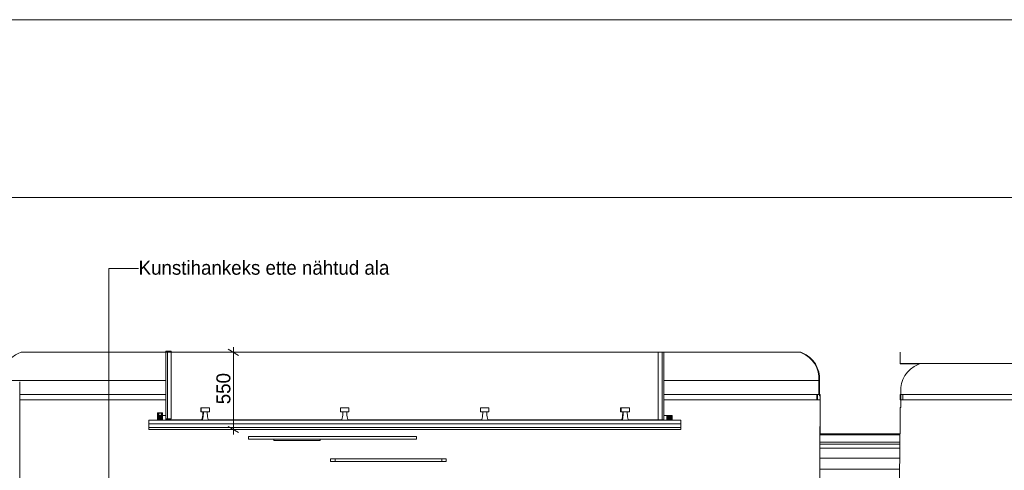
# Paper-space layout 'SA-901 Seinavaade' of a CAD drawing. Header units: millimetres. Extents: x 15 to 415, y 5 to 292.
# Tile 5 of 11: x 89 to 230, y 228 to 292. Entities that reach past the tile are written whole.
import ezdxf
from ezdxf.xclip import XClip

# ---------------------------------------------------------------- set-up
doc = ezdxf.new("R2010")
doc.units = ezdxf.units.MM
doc.header["$MEASUREMENT"] = 0
doc.header["$XCLIPFRAME"] = 2
for name, color, linetype in [('AR - Seinad SS.ol', 7, 'Continuous'), ('AR - Talad', 7, 'Continuous'), ('AR - Vahelaed', 7, 'Continuous'), ('SA - aknakatted', 7, 'Continuous'), ('SA - Kunstihange', 7, 'Continuous'), ('SA - liist seinaliist', 7, 'Continuous'), ('SA - ripplaed', 7, 'Continuous'), ('SA - valgustid', 7, 'Continuous')]:
    doc.layers.add(name, color=color, linetype=linetype)
doc.styles.add('GENERATED_STYLE_3', font='txt')
doc.styles.add('GENERATED_STYLE_5', font='txt')

# ---------------------------------------------------------------- blocks, each defined once
blk = doc.blocks.new('Drawing_1_1', base_point=(59.68, 173.49))
at = {"layer": 'AR - Seinad SS.ol', "color": 7, "linetype": 'Continuous', "lineweight": 15}
for p, q in [((214.71, 244.49), (214.71, 242.83)), ((203.31, 238.29), (203.31, 237.69)), ((203.31, 237.69), (203.31, 232.85)), ((214.71, 236.63), (214.71, 232.84)), ((203.31, 232.85), (214.71, 232.84))]:
    blk.add_line(p, q, dxfattribs=at)
at = {"layer": 'AR - Seinad SS.ol', "color": 251, "linetype": 'Continuous', "lineweight": 13}
for p, q in [((203.28, 234.73), (203.29, 235)), ((203.29, 235), (203.29, 235.06)), ((203.29, 235.06), (203.29, 234.92)), ((203.29, 235), (203.29, 235)), ((203.27, 233.59), (203.28, 234.26)), ((203.27, 232.72), (203.27, 233.59)), ((203.31, 233.59), (203.27, 233.59)), ((203.28, 234.26), (203.28, 234.73)), ((203.3, 234.73), (203.28, 234.73)), ((203.3, 234.26), (203.28, 234.26)), ((203.29, 234.92), (203.3, 234.58)), ((203.3, 234.58), (203.3, 234.04)), ((203.3, 234.04), (203.31, 233.3)), ((203.26, 231.66), (203.27, 232.72)), ((214.67, 232.72), (203.27, 232.72)), ((203.31, 233.3), (203.31, 232.85)), ((214.67, 232.72), (214.66, 231.66)), ((214.67, 232.84), (214.67, 232.72)), ((203.26, 231.38), (203.26, 231.66)), ((214.66, 231.66), (203.26, 231.66)), ((203.26, 230.78), (203.26, 231.38)), ((214.66, 231.38), (203.26, 231.38)), ((203.26, 229.37), (203.26, 230.78)), ((214.66, 230.78), (203.26, 230.78)), ((214.66, 231.66), (214.66, 231.38)), ((214.66, 231.38), (214.66, 230.78)), ((214.66, 230.78), (214.66, 229.37)), ((203.25, 227.79), (203.26, 229.37)), ((214.66, 229.37), (203.26, 229.37)), ((214.66, 229.37), (214.65, 227.79)), ((203.25, 226.03), (203.25, 227.79)), ((214.65, 227.79), (203.25, 227.79)), ((214.65, 227.79), (214.65, 226.03))]:
    blk.add_line(p, q, dxfattribs=at)
at = {"layer": 'AR - Talad', "color": 5, "linetype": 'Continuous', "lineweight": 13}
for p, q in [((200.82, 244.33), (200.42, 244.49)), ((201.21, 244.12), (200.82, 244.33)), ((201.71, 243.76), (201.21, 244.12)), ((202.15, 243.33), (201.71, 243.76)), ((202.51, 242.83), (202.15, 243.33)), ((202.8, 242.29), (202.51, 242.83)), ((202.99, 241.71), (202.8, 242.29)), ((203.1, 241.1), (202.99, 241.71)), ((203.11, 240.49), (203.1, 241.1)), ((109.78, 240.49), (86.42, 240.49)), ((203.11, 240.49), (180.97, 240.49)), ((203.21, 240.49), (203.11, 240.49)), ((203.11, 238.49), (203.11, 240.49))]:
    blk.add_line(p, q, dxfattribs=at)
at = {"layer": 'AR - Talad', "color": 5, "linetype": 'Continuous', "lineweight": 15}
for p, q in [((217.51, 242.83), (214.71, 242.83)), ((203.31, 238.29), (203.21, 238.29)), ((214.81, 236.63), (214.71, 236.63))]:
    blk.add_line(p, q, dxfattribs=at)
at = {"layer": 'AR - Talad', "color": 5, "linetype": 'Continuous', "lineweight": 15, "flags": 128}
for points in [[(89.12, 244.49), (88.71, 244.33), (88.32, 244.12), (87.82, 243.76), (87.39, 243.33), (87.02, 242.83), (86.74, 242.29), (86.54, 241.71), (86.43, 241.1), (86.42, 240.49), (86.42, 238.29)], [(200.51, 244.49), (200.92, 244.33), (201.31, 244.12), (201.81, 243.76), (202.24, 243.33), (202.61, 242.83), (202.89, 242.29), (203.09, 241.71), (203.2, 241.1), (203.21, 240.49), (203.21, 238.29)], [(217.51, 242.83), (217.1, 242.67), (216.71, 242.46), (216.21, 242.1), (215.77, 241.67), (215.41, 241.18), (215.12, 240.63), (214.93, 240.05), (214.82, 239.45), (214.81, 238.83), (214.81, 236.63)]]:
    blk.add_lwpolyline(points, dxfattribs=at)
at = {"layer": 'AR - Vahelaed', "color": 7, "linetype": 'Continuous', "lineweight": 15}
for p, q in [((180.17, 244.49), (89.12, 244.49)), ((200.51, 244.49), (180.97, 244.49)), ((214.71, 244.49), (214.71, 242.89)), ((214.71, 244.49), (214.71, 244.49)), ((239, 242.89), (214.71, 242.89))]:
    blk.add_line(p, q, dxfattribs=at)
at = {"layer": 'AR - Vahelaed', "color": 251, "linetype": 'Continuous', "lineweight": 13}
for p, q in [((214.71, 244.49), (214.71, 244.49)), ((214.71, 242.89), (214.71, 242.89))]:
    blk.add_line(p, q, dxfattribs=at)
at = {"layer": 'AR - Vahelaed', "color": 7, "linetype": 'Continuous', "lineweight": 15, "flags": 128}
blk.add_lwpolyline([(180.97, 244.49), (180.71, 244.49), (180.17, 244.49)], dxfattribs=at)
at = {"layer": 'SA - aknakatted', "color": 251, "linetype": 'Continuous', "lineweight": 13}
for p in [(88.92, 176.49), (88.92, 176.49), (88.92, 240.26)]:
    blk.add_line(p, (88.92, 240.26), dxfattribs=at)
at = {"layer": 'SA - Kunstihange', "color": 7, "linetype": 'Continuous', "lineweight": 9}
for p, q in [((101.68, 222.99), (101.68, 256.46)), ((101.68, 256.46), (105.91, 256.46)), ((119.45, 244.49), (119.45, 245.22)), ((120.57, 244.49), (118.32, 244.49)), ((119.45, 233.49), (119.45, 244.49)), ((120.57, 233.49), (118.32, 233.49)), ((119.45, 232.76), (119.45, 233.49))]:
    blk.add_line(p, q, dxfattribs=at)
at = {"layer": 'SA - Kunstihange', "color": 7, "linetype": 'Continuous', "lineweight": 13}
for p, q in [((120.2, 244.06), (118.7, 244.92)), ((118.7, 233.92), (120.2, 233.06))]:
    blk.add_line(p, q, dxfattribs=at)
at = {"layer": 'SA - liist seinaliist', "color": 251, "linetype": 'Continuous', "lineweight": 13}
for p, q in [((88.92, 238.49), (109.78, 238.49)), ((180.97, 238.49), (202.81, 238.49)), ((202.81, 238.49), (202.91, 238.49)), ((202.81, 237.69), (202.81, 238.49)), ((215.11, 238.49), (232.44, 238.49)), ((88.92, 237.69), (109.78, 237.69)), ((180.97, 237.69), (202.81, 237.69)), ((202.81, 237.69), (202.91, 237.69)), ((215.11, 237.69), (232.44, 237.69))]:
    blk.add_line(p, q, dxfattribs=at)
at = {"layer": 'SA - liist seinaliist', "color": 7, "linetype": 'Continuous', "lineweight": 15}
for p, q in [((202.91, 238.49), (202.91, 237.69)), ((203.31, 238.49), (202.91, 238.49)), ((203.31, 238.49), (203.31, 238.29)), ((214.71, 238.49), (214.71, 237.69)), ((215.11, 238.49), (214.71, 238.49)), ((215.11, 238.49), (215.11, 237.69)), ((203.31, 237.69), (202.91, 237.69)), ((215.11, 237.69), (214.71, 237.69))]:
    blk.add_line(p, q, dxfattribs=at)
at = {"layer": 'SA - ripplaed', "color": 5, "linetype": 'Continuous', "lineweight": 15}
for p, q in [((109.78, 244.65), (109.78, 234.99)), ((110.04, 244.65), (110.04, 234.99)), ((110.58, 244.65), (110.58, 234.99)), ((180.17, 244.49), (180.17, 234.83)), ((180.71, 244.49), (180.71, 234.83)), ((180.97, 244.49), (180.97, 234.83)), ((181.93, 234.82), (107.37, 234.82)), ((183.37, 234.28), (107.37, 234.28)), ((183.37, 233.74), (107.37, 233.74)), ((183.37, 234.82), (182.13, 234.82)), ((183.37, 233.49), (107.37, 233.49))]:
    blk.add_line(p, q, dxfattribs=at)
at = {"layer": 'SA - ripplaed', "color": 5, "linetype": 'Continuous', "lineweight": 13}
for p, q in [((109.78, 234.99), (109.78, 234.83)), ((109.78, 234.83), (114.94, 234.83)), ((115.88, 234.83), (134.94, 234.83)), ((135.81, 234.83), (154.94, 234.83)), ((155.81, 234.83), (174.94, 234.83)), ((175.88, 234.83), (180.17, 234.83))]:
    blk.add_line(p, q, dxfattribs=at)
at = {"layer": 'SA - ripplaed', "color": 5, "linetype": 'Continuous', "lineweight": 15, "flags": 128}
for points in [[(110.58, 244.65), (110.04, 244.65), (109.78, 244.65)], [(110.58, 234.99), (110.04, 234.99), (109.78, 234.99)], [(107.37, 234.82), (107.37, 234.28), (107.37, 233.74), (107.37, 233.49)], [(180.97, 234.83), (180.71, 234.83), (180.17, 234.83)], [(182.13, 234.82), (182.1, 234.82), (181.93, 234.82)], [(183.37, 234.82), (183.37, 234.28), (183.37, 233.74), (183.37, 233.49)]]:
    blk.add_lwpolyline(points, dxfattribs=at)
at = {"layer": 'SA - valgustid', "color": 251, "linetype": 'Continuous', "lineweight": 13}
for p, q in [((114.85, 236.55), (114.78, 236.55)), ((114.78, 236.55), (114.78, 235.97)), ((114.85, 236.55), (114.85, 236.55)), ((114.93, 236.55), (114.85, 236.55)), ((114.85, 236.55), (114.85, 235.97)), ((115.06, 236.55), (114.93, 236.55)), ((115.24, 236.55), (115.06, 236.55)), ((115.45, 236.55), (115.24, 236.55)), ((115.65, 236.55), (115.45, 236.55)), ((115.83, 236.55), (115.65, 236.55)), ((115.97, 236.55), (115.83, 236.55)), ((116.04, 236.55), (115.97, 236.55)), ((116.04, 236.55), (116.04, 235.97)), ((134.85, 236.55), (134.78, 236.55)), ((134.78, 236.55), (134.78, 235.97)), ((134.99, 236.55), (134.85, 236.55)), ((135.17, 236.55), (134.99, 236.55)), ((135.37, 236.55), (135.17, 236.55)), ((135.58, 236.55), (135.37, 236.55)), ((135.76, 236.55), (135.58, 236.55)), ((135.89, 236.55), (135.76, 236.55)), ((135.96, 236.55), (135.89, 236.55)), ((135.96, 236.55), (135.96, 235.97)), ((154.85, 236.55), (154.78, 236.55)), ((154.78, 236.55), (154.78, 235.97)), ((154.99, 236.55), (154.85, 236.55)), ((155.17, 236.55), (154.99, 236.55)), ((155.37, 236.55), (155.17, 236.55)), ((155.58, 236.55), (155.37, 236.55)), ((155.76, 236.55), (155.58, 236.55)), ((155.89, 236.55), (155.76, 236.55)), ((155.96, 236.55), (155.89, 236.55)), ((155.96, 236.55), (155.96, 235.97)), ((174.85, 236.55), (174.78, 236.55)), ((174.78, 236.55), (174.78, 235.97)), ((174.85, 236.55), (174.85, 236.55)), ((174.93, 236.55), (174.85, 236.55)), ((174.85, 236.55), (174.85, 235.97)), ((175.06, 236.55), (174.93, 236.55)), ((175.24, 236.55), (175.06, 236.55)), ((175.45, 236.55), (175.24, 236.55)), ((175.65, 236.55), (175.45, 236.55)), ((175.83, 236.55), (175.65, 236.55)), ((175.97, 236.55), (175.83, 236.55)), ((176.04, 236.55), (175.97, 236.55)), ((176.04, 236.55), (176.04, 235.97)), ((108.62, 235.19), (108.62, 234.82)), ((108.68, 235.48), (108.64, 235.48)), ((108.64, 235.36), (108.68, 235.37)), ((108.66, 235.36), (108.64, 235.36)), ((108.64, 235.16), (108.64, 235.19)), ((108.68, 235.16), (108.64, 235.16)), ((108.64, 234.91), (108.64, 235.13)), ((108.64, 235.13), (108.68, 235.13)), ((108.65, 235.29), (108.65, 235.29)), ((108.65, 235.29), (108.66, 235.28)), ((108.67, 235.36), (108.66, 235.36)), ((108.68, 235.36), (108.66, 235.36)), ((108.67, 235.42), (108.68, 235.44)), ((108.67, 235.41), (108.67, 235.42)), ((108.68, 235.42), (108.67, 235.42)), ((108.68, 235.41), (108.67, 235.41)), ((108.67, 235.35), (108.67, 235.36)), ((108.67, 235.31), (108.67, 235.35)), ((108.68, 235.35), (108.67, 235.35)), ((108.68, 235.31), (108.67, 235.31)), ((108.68, 235.37), (108.68, 235.34)), ((108.68, 235.34), (108.69, 235.34)), ((108.68, 235.19), (108.68, 235.16)), ((108.68, 235.13), (108.68, 235.03)), ((108.68, 235.03), (108.83, 235.03)), ((108.69, 234.95), (108.68, 234.95)), ((108.68, 234.95), (108.68, 234.91)), ((108.69, 235.34), (108.69, 235.37)), ((108.69, 235.37), (108.8, 235.37)), ((109.26, 235.34), (108.69, 235.34)), ((109.26, 235.31), (108.69, 235.31)), ((108.72, 235.3), (108.69, 235.31)), ((108.69, 234.91), (108.69, 234.95)), ((109.31, 234.95), (108.69, 234.95)), ((108.81, 235.44), (108.71, 235.44)), ((108.71, 235.22), (108.72, 235.24)), ((108.71, 235.21), (108.71, 235.22)), ((108.71, 235.07), (108.72, 235.09)), ((108.72, 235.05), (108.71, 235.07)), ((108.72, 235.46), (108.76, 235.46)), ((108.75, 235.42), (108.72, 235.42)), ((108.74, 235.28), (108.72, 235.3)), ((109.24, 235.3), (108.72, 235.3)), ((108.72, 235.24), (108.74, 235.24)), ((108.72, 235.15), (108.76, 235.18)), ((108.72, 235.14), (108.72, 235.15)), ((109.24, 235.15), (108.72, 235.15)), ((108.76, 235.11), (108.72, 235.14)), ((109.24, 235.14), (108.72, 235.14)), ((108.72, 235.09), (108.74, 235.1)), ((108.74, 235.05), (108.72, 235.05)), ((108.74, 235.24), (108.75, 235.23)), ((108.74, 235.1), (108.76, 235.09)), ((108.76, 235.06), (108.74, 235.05)), ((108.75, 235.23), (108.81, 235.23)), ((108.76, 235.48), (108.76, 235.48)), ((108.76, 235.18), (108.83, 235.18)), ((108.83, 235.11), (108.76, 235.11)), ((108.76, 235.09), (108.81, 235.09)), ((108.81, 235.06), (108.76, 235.06)), ((108.83, 235.46), (108.8, 235.43)), ((108.8, 235.37), (108.83, 235.4)), ((109.16, 235.37), (108.8, 235.37)), ((108.81, 235.46), (108.83, 235.46)), ((108.83, 235.27), (108.81, 235.27)), ((108.81, 235.23), (108.83, 235.26)), ((109.14, 235.23), (108.81, 235.23)), ((108.81, 235.09), (108.83, 235.11)), ((109.14, 235.09), (108.81, 235.09)), ((108.83, 235.03), (108.81, 235.06)), ((109.24, 235.06), (108.81, 235.06)), ((108.83, 235.2), (108.82, 235.2)), ((109.14, 235.2), (108.82, 235.2)), ((108.83, 235.4), (108.84, 235.42)), ((108.83, 235.26), (108.83, 235.27)), ((109.14, 235.27), (108.83, 235.27)), ((109.12, 235.26), (108.83, 235.26)), ((108.83, 235.18), (108.83, 235.2)), ((109.12, 235.18), (108.83, 235.18)), ((109.2, 235.11), (108.83, 235.11)), ((109.12, 235.03), (108.83, 235.03)), ((109.12, 235.48), (108.84, 235.48)), ((108.84, 235.42), (109.11, 235.42)), ((109.11, 235.42), (109.13, 235.41)), ((109.14, 235.26), (109.12, 235.26)), ((109.12, 235.26), (109.12, 235.26)), ((109.12, 235.26), (109.14, 235.23)), ((109.14, 235.26), (109.12, 235.26)), ((109.13, 235.2), (109.12, 235.18)), ((109.12, 235.18), (109.19, 235.18)), ((109.19, 235.11), (109.12, 235.11)), ((109.12, 235.11), (109.14, 235.08)), ((109.19, 235.11), (109.12, 235.11)), ((109.14, 235.06), (109.12, 235.03)), ((109.12, 235.03), (109.27, 235.03)), ((109.13, 235.46), (109.14, 235.46)), ((109.16, 235.43), (109.13, 235.46)), ((109.13, 235.41), (109.16, 235.37)), ((109.14, 235.2), (109.13, 235.2)), ((109.14, 235.23), (109.2, 235.23)), ((109.14, 235.08), (109.2, 235.08)), ((109.2, 235.06), (109.14, 235.06)), ((109.2, 235.06), (109.14, 235.06)), ((109.16, 235.37), (109.26, 235.37)), ((109.19, 235.18), (109.24, 235.15)), ((109.24, 235.14), (109.19, 235.11)), ((109.2, 235.46), (109.24, 235.46)), ((109.2, 235.23), (109.22, 235.24)), ((109.24, 235.23), (109.2, 235.23)), ((109.2, 235.08), (109.22, 235.1)), ((109.24, 235.08), (109.2, 235.08)), ((109.22, 235.04), (109.2, 235.06)), ((109.24, 235.06), (109.2, 235.06)), ((109.24, 235.29), (109.22, 235.28)), ((109.22, 235.24), (109.24, 235.24)), ((109.22, 235.1), (109.24, 235.09)), ((109.24, 235.05), (109.22, 235.04)), ((109.24, 235.46), (109.24, 235.44)), ((109.24, 235.44), (109.24, 235.44)), ((109.26, 235.31), (109.24, 235.29)), ((109.24, 235.24), (109.25, 235.22)), ((109.25, 235.22), (109.24, 235.21)), ((109.24, 235.15), (109.24, 235.14)), ((109.24, 235.09), (109.24, 235.07)), ((109.24, 235.07), (109.24, 235.05)), ((109.24, 235.06), (109.24, 235.06)), ((109.26, 235.37), (109.26, 235.33)), ((109.26, 235.33), (109.28, 235.33)), ((109.28, 234.95), (109.26, 234.95)), ((109.26, 234.95), (109.26, 234.91)), ((109.28, 234.95), (109.26, 234.95)), ((109.31, 235.48), (109.27, 235.48)), ((109.27, 235.43), (109.28, 235.42)), ((109.28, 235.41), (109.27, 235.41)), ((109.27, 235.03), (109.27, 235.13)), ((109.27, 235.13), (109.31, 235.13)), ((109.31, 235.03), (109.27, 235.03)), ((109.28, 235.42), (109.28, 235.41)), ((109.28, 235.33), (109.28, 235.37)), ((109.28, 235.37), (109.31, 235.37)), ((109.29, 235.33), (109.28, 235.33)), ((109.29, 235.31), (109.28, 235.31)), ((109.29, 235.31), (109.28, 235.31)), ((109.28, 235.16), (109.28, 235.19)), ((109.32, 235.16), (109.28, 235.16)), ((109.28, 234.91), (109.28, 234.95)), ((109.31, 234.95), (109.28, 234.95)), ((109.3, 235.36), (109.29, 235.36)), ((109.29, 235.36), (109.29, 235.35)), ((109.29, 235.35), (109.29, 235.31)), ((109.29, 235.31), (109.29, 235.31)), ((109.31, 235.36), (109.3, 235.36)), ((109.31, 235.36), (109.3, 235.36)), ((109.3, 235.28), (109.31, 235.29)), ((109.31, 235.37), (109.31, 235.36)), ((109.31, 235.29), (109.31, 235.29)), ((109.31, 235.13), (109.31, 234.91)), ((109.32, 235.19), (109.32, 235.16)), ((109.78, 235.48), (109.34, 235.48)), ((109.34, 234.82), (109.34, 235.19)), ((114.85, 235.97), (114.78, 235.97)), ((114.85, 235.97), (114.85, 235.97)), ((114.93, 235.97), (114.85, 235.97)), ((115.06, 235.97), (114.93, 235.97)), ((114.96, 234.91), (115.01, 235.08)), ((115.01, 235.08), (115.05, 235.28)), ((115.03, 234.91), (115.08, 235.08)), ((115.05, 235.28), (115.07, 235.5)), ((115.24, 235.97), (115.06, 235.97)), ((115.07, 235.5), (115.09, 235.73)), ((115.08, 235.08), (115.12, 235.28)), ((115.09, 235.73), (115.1, 235.97)), ((115.12, 235.28), (115.15, 235.5)), ((115.15, 235.5), (115.16, 235.73)), ((115.16, 235.73), (115.17, 235.97)), ((115.45, 235.97), (115.24, 235.97)), ((115.65, 235.97), (115.45, 235.97)), ((115.83, 235.97), (115.65, 235.97)), ((115.73, 235.73), (115.72, 235.97)), ((115.75, 235.5), (115.73, 235.73)), ((115.77, 235.28), (115.75, 235.5)), ((115.81, 235.08), (115.77, 235.28)), ((115.86, 234.91), (115.81, 235.08)), ((115.97, 235.97), (115.83, 235.97)), ((116.04, 235.97), (115.97, 235.97)), ((134.85, 235.97), (134.78, 235.97)), ((134.99, 235.97), (134.85, 235.97)), ((134.96, 234.91), (135.01, 235.08)), ((135.17, 235.97), (134.99, 235.97)), ((135.01, 235.08), (135.05, 235.28)), ((135.05, 235.28), (135.07, 235.5)), ((135.07, 235.5), (135.09, 235.73)), ((135.09, 235.73), (135.1, 235.97)), ((135.37, 235.97), (135.17, 235.97)), ((135.58, 235.97), (135.37, 235.97)), ((135.76, 235.97), (135.58, 235.97)), ((135.66, 235.73), (135.65, 235.97)), ((135.67, 235.5), (135.66, 235.73)), ((135.7, 235.28), (135.67, 235.5)), ((135.74, 235.08), (135.7, 235.28)), ((135.79, 234.91), (135.74, 235.08)), ((135.89, 235.97), (135.76, 235.97)), ((135.96, 235.97), (135.89, 235.97)), ((154.85, 235.97), (154.78, 235.97)), ((154.99, 235.97), (154.85, 235.97)), ((154.96, 234.91), (155.01, 235.08)), ((155.17, 235.97), (154.99, 235.97)), ((155.01, 235.08), (155.05, 235.28)), ((155.05, 235.28), (155.07, 235.5)), ((155.07, 235.5), (155.09, 235.73)), ((155.09, 235.73), (155.1, 235.97)), ((155.37, 235.97), (155.17, 235.97)), ((155.58, 235.97), (155.37, 235.97)), ((155.76, 235.97), (155.58, 235.97)), ((155.66, 235.73), (155.65, 235.97)), ((155.67, 235.5), (155.66, 235.73)), ((155.7, 235.28), (155.67, 235.5)), ((155.74, 235.08), (155.7, 235.28)), ((155.79, 234.91), (155.74, 235.08)), ((155.89, 235.97), (155.76, 235.97)), ((155.96, 235.97), (155.89, 235.97)), ((174.85, 235.97), (174.78, 235.97)), ((174.85, 235.97), (174.85, 235.97)), ((174.93, 235.97), (174.85, 235.97)), ((175.06, 235.97), (174.93, 235.97)), ((174.96, 234.91), (175.01, 235.08)), ((175.01, 235.08), (175.05, 235.28)), ((175.03, 234.91), (175.08, 235.08)), ((175.05, 235.28), (175.07, 235.5)), ((175.24, 235.97), (175.06, 235.97)), ((175.07, 235.5), (175.09, 235.73)), ((175.08, 235.08), (175.12, 235.28)), ((175.09, 235.73), (175.1, 235.97)), ((175.12, 235.28), (175.15, 235.5)), ((175.15, 235.5), (175.16, 235.73)), ((175.16, 235.73), (175.17, 235.97)), ((175.45, 235.97), (175.24, 235.97)), ((175.65, 235.97), (175.45, 235.97)), ((175.83, 235.97), (175.65, 235.97)), ((175.73, 235.73), (175.72, 235.97)), ((175.75, 235.5), (175.73, 235.73)), ((175.77, 235.28), (175.75, 235.5)), ((175.81, 235.08), (175.77, 235.28)), ((175.86, 234.91), (175.81, 235.08)), ((175.97, 235.97), (175.83, 235.97)), ((176.04, 235.97), (175.97, 235.97)), ((181.41, 235.48), (180.97, 235.48)), ((181.47, 235.27), (181.43, 235.27)), ((181.44, 235.36), (181.44, 235.36)), ((181.48, 235.03), (181.44, 235.03)), ((181.47, 234.95), (181.44, 234.95)), ((182.06, 234.95), (181.44, 234.95)), ((181.47, 235.33), (181.46, 235.33)), ((182.07, 235.31), (181.46, 235.31)), ((181.46, 235.31), (181.46, 235.31)), ((182.06, 235.34), (181.49, 235.34)), ((182.03, 235.3), (181.51, 235.3)), ((181.55, 235.23), (181.51, 235.23)), ((181.51, 235.2), (181.51, 235.2)), ((181.55, 235.2), (181.51, 235.2)), ((181.94, 235.2), (181.51, 235.2)), ((182.03, 235.15), (181.51, 235.15)), ((182.03, 235.14), (181.51, 235.14)), ((181.55, 235.08), (181.51, 235.08)), ((181.51, 235.06), (181.51, 235.06)), ((181.55, 235.06), (181.51, 235.06)), ((181.94, 235.06), (181.51, 235.06)), ((181.55, 235.11), (181.55, 235.11)), ((181.91, 235.11), (181.55, 235.11)), ((181.91, 235.27), (181.56, 235.27)), ((181.56, 235.26), (181.56, 235.26)), ((181.95, 235.37), (181.59, 235.37)), ((181.94, 235.23), (181.61, 235.23)), ((181.94, 235.09), (181.61, 235.09)), ((181.91, 235.26), (181.63, 235.26)), ((181.91, 235.18), (181.63, 235.18)), ((181.91, 235.03), (181.63, 235.03)), ((182.04, 235.44), (181.94, 235.44)), ((182.08, 235.42), (181.96, 235.42)), ((182.09, 235.36), (182.07, 235.36)), ((182.08, 235.35), (182.07, 235.35)), ((108.68, 234.91), (108.64, 234.91)), ((108.64, 234.83), (108.64, 234.88)), ((108.64, 234.88), (108.65, 234.88)), ((108.65, 234.83), (108.64, 234.83)), ((108.65, 234.88), (108.66, 234.87)), ((108.66, 234.84), (108.65, 234.83)), ((108.66, 234.87), (108.66, 234.84)), ((108.78, 234.91), (108.69, 234.91)), ((108.71, 234.84), (108.71, 234.89)), ((108.71, 234.89), (108.81, 234.89)), ((108.82, 234.84), (108.71, 234.84)), ((108.8, 234.92), (108.78, 234.91)), ((108.81, 234.91), (108.8, 234.92)), ((109.26, 234.92), (108.8, 234.92)), ((108.81, 234.89), (108.81, 234.91)), ((109.14, 234.91), (108.81, 234.91)), ((109.14, 234.89), (108.81, 234.89)), ((108.82, 234.82), (108.82, 234.84)), ((109.25, 234.84), (108.82, 234.84)), ((109.16, 234.92), (109.14, 234.91)), ((109.14, 234.91), (109.14, 234.89)), ((109.14, 234.89), (109.25, 234.89)), ((109.25, 234.84), (109.14, 234.84)), ((109.14, 234.84), (109.14, 234.82)), ((109.25, 234.84), (109.14, 234.84)), ((109.14, 234.82), (109.34, 234.82)), ((109.17, 234.91), (109.16, 234.92)), ((109.26, 234.92), (109.16, 234.92)), ((109.26, 234.91), (109.17, 234.91)), ((109.26, 234.91), (109.17, 234.91)), ((109.25, 234.89), (109.25, 234.84)), ((109.31, 234.91), (109.28, 234.91)), ((109.31, 234.91), (109.28, 234.91)), ((109.3, 234.87), (109.3, 234.88)), ((109.3, 234.88), (109.31, 234.88)), ((109.3, 234.84), (109.3, 234.87)), ((109.31, 234.87), (109.3, 234.87)), ((109.3, 234.83), (109.3, 234.84)), ((109.31, 234.84), (109.3, 234.84)), ((109.31, 234.83), (109.3, 234.83)), ((109.31, 234.88), (109.31, 234.83)), ((114.93, 234.82), (114.96, 234.91)), ((115.01, 234.82), (115.03, 234.91)), ((115.88, 234.82), (115.86, 234.91)), ((134.93, 234.82), (134.96, 234.91)), ((135.81, 234.82), (135.79, 234.91)), ((154.93, 234.82), (154.96, 234.91)), ((155.81, 234.82), (155.79, 234.91)), ((174.93, 234.82), (174.96, 234.91)), ((175.01, 234.82), (175.03, 234.91)), ((175.88, 234.82), (175.86, 234.91)), ((181.44, 234.91), (181.44, 234.91)), ((181.45, 234.87), (181.44, 234.87)), ((181.45, 234.84), (181.44, 234.84)), ((181.59, 234.92), (181.49, 234.92)), ((181.95, 234.92), (181.49, 234.92)), ((181.57, 234.91), (181.49, 234.91)), ((181.61, 234.84), (181.5, 234.84)), ((181.93, 234.84), (181.5, 234.84)), ((181.94, 234.91), (181.61, 234.91)), ((181.94, 234.89), (181.61, 234.89)), ((121.63, 232.09), (121.63, 232.49)), ((121.63, 232.49), (121.84, 232.49)), ((121.84, 232.49), (122.24, 232.49)), ((122.24, 232.49), (122.85, 232.49)), ((122.85, 232.49), (123.63, 232.49)), ((123.63, 232.49), (124.59, 232.49)), ((124.59, 232.49), (125.7, 232.49)), ((125.7, 232.49), (126.95, 232.49)), ((126.95, 232.49), (128.31, 232.49)), ((128.31, 232.49), (129.76, 232.49)), ((129.76, 232.49), (131.28, 232.49)), ((131.28, 232.49), (132.84, 232.49)), ((132.84, 232.49), (133.62, 232.49)), ((133.62, 232.49), (134.41, 232.49)), ((134.41, 232.49), (135.97, 232.49)), ((135.97, 232.49), (137.49, 232.49)), ((137.49, 232.49), (138.94, 232.49)), ((138.94, 232.49), (140.3, 232.49)), ((140.3, 232.49), (141.55, 232.49)), ((141.55, 232.49), (142.66, 232.49)), ((142.66, 232.49), (143.61, 232.49)), ((143.61, 232.49), (144.4, 232.49)), ((144.4, 232.49), (145, 232.49)), ((145, 232.49), (145.41, 232.49)), ((145.41, 232.49), (145.61, 232.49)), ((145.61, 232.09), (145.61, 232.49)), ((121.63, 232.09), (121.84, 232.09)), ((121.84, 232.09), (122.24, 232.09)), ((122.24, 232.09), (122.85, 232.09)), ((122.85, 232.09), (123.63, 232.09)), ((123.63, 232.09), (124.59, 232.09)), ((124.59, 232.09), (125.7, 232.09)), ((125.23, 231.89), (125.23, 232.09)), ((125.23, 231.89), (125.33, 231.89)), ((125.33, 231.89), (125.53, 231.89)), ((125.53, 231.89), (125.82, 231.89)), ((125.7, 232.09), (126.95, 232.09)), ((125.82, 231.89), (126.19, 231.89)), ((126.19, 231.89), (126.63, 231.89)), ((126.63, 231.89), (127.13, 231.89)), ((126.95, 232.09), (128.31, 232.09)), ((127.13, 231.89), (127.67, 231.89)), ((127.67, 231.89), (128.24, 231.89)), ((128.24, 231.89), (128.53, 231.89)), ((128.31, 232.09), (129.76, 232.09)), ((128.53, 231.89), (128.82, 231.89)), ((128.82, 231.89), (129.39, 231.89)), ((129.39, 231.89), (129.93, 231.89)), ((129.76, 232.09), (131.28, 232.09)), ((129.93, 231.89), (130.43, 231.89)), ((130.43, 231.89), (130.87, 231.89)), ((130.87, 231.89), (131.24, 231.89)), ((131.24, 231.89), (131.53, 231.89)), ((131.28, 232.09), (132.84, 232.09)), ((131.53, 231.89), (131.73, 231.89)), ((131.73, 231.89), (131.83, 231.89)), ((131.83, 231.89), (131.83, 232.09)), ((132.84, 232.09), (133.62, 232.09)), ((133.62, 232.09), (134.41, 232.09)), ((134.41, 232.09), (135.97, 232.09)), ((135.97, 232.09), (137.49, 232.09)), ((137.49, 232.09), (138.94, 232.09)), ((138.94, 232.09), (140.3, 232.09)), ((140.3, 232.09), (141.55, 232.09)), ((141.55, 232.09), (142.66, 232.09)), ((142.66, 232.09), (143.61, 232.09)), ((143.61, 232.09), (144.4, 232.09)), ((144.4, 232.09), (145, 232.09)), ((145, 232.09), (145.41, 232.09)), ((145.41, 232.09), (145.61, 232.09)), ((134.56, 229.29), (133.98, 229.29)), ((134.56, 228.89), (133.98, 228.89)), ((135.34, 229.29), (134.56, 229.29)), ((135.34, 228.89), (134.56, 228.89)), ((136.27, 229.29), (135.34, 229.29)), ((136.27, 228.89), (135.34, 228.89)), ((137.32, 229.29), (136.27, 229.29)), ((137.32, 228.89), (136.27, 228.89)), ((138.47, 229.29), (137.32, 229.29)), ((138.47, 228.89), (137.32, 228.89)), ((139.7, 229.29), (138.47, 229.29)), ((139.7, 228.89), (138.47, 228.89)), ((140.97, 229.29), (139.7, 229.29)), ((140.97, 228.89), (139.7, 228.89)), ((141.61, 229.29), (140.97, 229.29)), ((141.61, 228.89), (140.97, 228.89)), ((142.89, 229.29), (141.61, 229.29)), ((142.89, 228.89), (141.61, 228.89)), ((144.15, 229.29), (142.89, 229.29)), ((144.15, 228.89), (142.89, 228.89)), ((145.34, 229.29), (144.15, 229.29)), ((145.34, 228.89), (144.15, 228.89)), ((146.45, 229.29), (145.34, 229.29)), ((146.45, 228.89), (145.34, 228.89)), ((147.44, 229.29), (146.45, 229.29)), ((147.44, 228.89), (146.45, 228.89)), ((148.29, 229.29), (147.44, 229.29)), ((148.29, 228.89), (147.44, 228.89)), ((148.99, 229.29), (148.29, 229.29)), ((148.99, 228.89), (148.29, 228.89)), ((149.22, 229.29), (148.99, 229.29)), ((149.22, 228.89), (148.99, 228.89))]:
    blk.add_line(p, q, dxfattribs=at)
at = {"layer": 'SA - valgustid', "color": 7, "linetype": 'Continuous', "lineweight": 15}
for p, q in [((108.62, 235.85), (108.62, 235.19)), ((109.34, 235.85), (108.62, 235.85)), ((108.82, 235.19), (108.62, 235.19)), ((108.64, 235.74), (108.64, 235.73)), ((108.68, 235.74), (108.64, 235.74)), ((108.66, 235.73), (108.64, 235.73)), ((108.64, 235.66), (108.64, 235.53)), ((108.65, 235.66), (108.64, 235.66)), ((108.68, 235.53), (108.64, 235.53)), ((108.64, 235.5), (108.65, 235.28)), ((108.68, 235.5), (108.64, 235.5)), ((108.65, 235.66), (108.68, 235.64)), ((108.68, 235.28), (108.65, 235.28)), ((108.65, 235.25), (108.65, 235.2)), ((108.65, 235.25), (108.65, 235.25)), ((108.65, 235.25), (108.66, 235.24)), ((108.66, 235.21), (108.65, 235.2)), ((108.65, 235.2), (108.65, 235.2)), ((108.66, 235.73), (108.67, 235.73)), ((108.66, 235.24), (108.66, 235.21)), ((108.69, 235.81), (108.67, 235.79)), ((108.67, 235.79), (108.67, 235.78)), ((108.78, 235.78), (108.67, 235.78)), ((108.68, 235.68), (108.67, 235.68)), ((108.68, 235.74), (108.68, 235.7)), ((108.69, 235.7), (108.68, 235.7)), ((108.68, 235.64), (108.68, 235.53)), ((108.68, 235.5), (108.68, 235.4)), ((108.68, 235.32), (108.68, 235.28)), ((108.69, 235.32), (108.68, 235.32)), ((108.71, 235.81), (108.69, 235.81)), ((108.69, 235.74), (108.69, 235.7)), ((108.8, 235.74), (108.69, 235.74)), ((108.69, 235.32), (108.69, 235.28)), ((108.78, 235.28), (108.69, 235.28)), ((108.71, 235.83), (108.71, 235.81)), ((108.83, 235.83), (108.71, 235.83)), ((108.72, 235.61), (108.71, 235.59)), ((108.71, 235.59), (108.72, 235.57)), ((108.72, 235.46), (108.71, 235.44)), ((108.71, 235.44), (108.72, 235.42)), ((108.71, 235.26), (108.71, 235.21)), ((108.81, 235.26), (108.71, 235.26)), ((108.82, 235.21), (108.71, 235.21)), ((108.74, 235.61), (108.72, 235.61)), ((108.72, 235.57), (108.74, 235.56)), ((108.76, 235.55), (108.72, 235.52)), ((108.72, 235.52), (108.72, 235.51)), ((108.72, 235.52), (108.76, 235.48)), ((108.74, 235.47), (108.72, 235.46)), ((108.72, 235.42), (108.74, 235.41)), ((108.74, 235.61), (108.75, 235.6)), ((108.75, 235.57), (108.74, 235.56)), ((108.74, 235.47), (108.76, 235.45)), ((108.76, 235.43), (108.74, 235.41)), ((108.81, 235.6), (108.75, 235.6)), ((108.81, 235.57), (108.75, 235.57)), ((108.84, 235.63), (108.76, 235.63)), ((108.84, 235.55), (108.76, 235.55)), ((108.84, 235.48), (108.76, 235.48)), ((108.81, 235.45), (108.76, 235.45)), ((108.81, 235.43), (108.76, 235.43)), ((108.83, 235.83), (108.78, 235.78)), ((108.8, 235.29), (108.78, 235.28)), ((108.84, 235.79), (108.8, 235.74)), ((108.8, 235.29), (108.81, 235.28)), ((108.84, 235.63), (108.81, 235.6)), ((108.81, 235.57), (108.83, 235.57)), ((108.84, 235.48), (108.81, 235.45)), ((108.81, 235.43), (108.84, 235.4)), ((108.81, 235.28), (108.81, 235.26)), ((108.82, 235.21), (108.82, 235.19)), ((108.83, 235.57), (108.84, 235.55)), ((108.84, 235.63), (108.84, 235.63)), ((109.11, 235.79), (109.16, 235.74)), ((109.12, 235.64), (109.12, 235.63)), ((109.19, 235.64), (109.12, 235.64)), ((109.12, 235.63), (109.14, 235.6)), ((109.13, 235.57), (109.12, 235.55)), ((109.2, 235.55), (109.12, 235.55)), ((109.12, 235.48), (109.14, 235.46)), ((109.2, 235.48), (109.12, 235.48)), ((109.14, 235.43), (109.12, 235.4)), ((109.13, 235.83), (109.18, 235.78)), ((109.25, 235.83), (109.13, 235.83)), ((109.14, 235.57), (109.13, 235.57)), ((109.2, 235.6), (109.14, 235.6)), ((109.2, 235.57), (109.14, 235.57)), ((109.2, 235.46), (109.14, 235.46)), ((109.2, 235.43), (109.14, 235.43)), ((109.16, 235.29), (109.14, 235.28)), ((109.14, 235.28), (109.14, 235.26)), ((109.25, 235.26), (109.14, 235.26)), ((109.14, 235.21), (109.14, 235.19)), ((109.25, 235.21), (109.14, 235.21)), ((109.26, 235.74), (109.16, 235.74)), ((109.16, 235.29), (109.18, 235.28)), ((109.29, 235.78), (109.18, 235.78)), ((109.26, 235.28), (109.18, 235.28)), ((109.22, 235.61), (109.2, 235.6)), ((109.2, 235.57), (109.22, 235.57)), ((109.2, 235.55), (109.24, 235.52)), ((109.24, 235.51), (109.2, 235.48)), ((109.22, 235.47), (109.2, 235.46)), ((109.2, 235.43), (109.22, 235.42)), ((109.22, 235.61), (109.24, 235.61)), ((109.24, 235.57), (109.22, 235.57)), ((109.22, 235.47), (109.24, 235.46)), ((109.24, 235.42), (109.22, 235.42)), ((109.24, 235.61), (109.25, 235.59)), ((109.25, 235.59), (109.24, 235.57)), ((109.24, 235.52), (109.24, 235.51)), ((109.24, 235.46), (109.25, 235.44)), ((109.25, 235.44), (109.24, 235.42)), ((109.25, 235.83), (109.25, 235.81)), ((109.27, 235.81), (109.25, 235.81)), ((109.25, 235.26), (109.25, 235.21)), ((109.26, 235.74), (109.26, 235.71)), ((109.28, 235.71), (109.26, 235.71)), ((109.26, 235.32), (109.26, 235.28)), ((109.28, 235.32), (109.26, 235.32)), ((109.27, 235.81), (109.29, 235.79)), ((109.29, 235.68), (109.27, 235.68)), ((109.3, 235.66), (109.27, 235.64)), ((109.27, 235.64), (109.27, 235.53)), ((109.31, 235.53), (109.27, 235.53)), ((109.27, 235.5), (109.27, 235.4)), ((109.31, 235.5), (109.27, 235.5)), ((109.28, 235.74), (109.28, 235.71)), ((109.31, 235.74), (109.28, 235.74)), ((109.28, 235.32), (109.28, 235.28)), ((109.31, 235.28), (109.28, 235.28)), ((109.29, 235.79), (109.29, 235.78)), ((109.3, 235.73), (109.29, 235.73)), ((109.31, 235.73), (109.3, 235.73)), ((109.31, 235.66), (109.3, 235.66)), ((109.31, 235.25), (109.3, 235.24)), ((109.3, 235.24), (109.3, 235.21)), ((109.3, 235.21), (109.31, 235.2)), ((109.31, 235.81), (109.31, 235.8)), ((109.34, 235.81), (109.31, 235.81)), ((109.31, 235.8), (109.34, 235.78)), ((109.31, 235.74), (109.31, 235.73)), ((109.31, 235.66), (109.31, 235.53)), ((109.31, 235.5), (109.31, 235.28)), ((109.31, 235.25), (109.31, 235.25)), ((109.31, 235.25), (109.31, 235.2)), ((109.31, 235.2), (109.31, 235.2)), ((109.34, 235.85), (109.34, 235.81)), ((109.34, 235.78), (109.34, 235.19)), ((181.41, 235.48), (181.41, 234.82)), ((182.13, 235.48), (181.41, 235.48)), ((181.43, 235.29), (181.43, 235.16)), ((181.44, 235.29), (181.43, 235.29)), ((181.47, 235.16), (181.43, 235.16)), ((181.44, 235.37), (181.44, 235.36)), ((181.47, 235.37), (181.44, 235.37)), ((181.45, 235.36), (181.44, 235.36)), ((181.44, 235.29), (181.47, 235.27)), ((181.44, 235.13), (181.44, 234.91)), ((181.48, 235.13), (181.44, 235.13)), ((181.45, 235.36), (181.46, 235.36)), ((181.48, 235.44), (181.46, 235.42)), ((181.46, 235.42), (181.46, 235.41)), ((181.58, 235.41), (181.46, 235.41)), ((181.47, 235.31), (181.46, 235.31)), ((181.47, 235.37), (181.47, 235.33)), ((181.49, 235.33), (181.47, 235.33)), ((181.47, 235.27), (181.47, 235.16)), ((181.47, 234.95), (181.47, 234.91)), ((181.49, 234.95), (181.47, 234.95)), ((181.51, 235.44), (181.48, 235.44)), ((181.48, 235.13), (181.48, 235.03)), ((181.49, 235.37), (181.49, 235.33)), ((181.59, 235.37), (181.49, 235.37)), ((181.49, 234.95), (181.49, 234.91)), ((181.51, 235.24), (181.5, 235.22)), ((181.5, 235.22), (181.51, 235.2)), ((181.51, 235.09), (181.5, 235.07)), ((181.5, 235.07), (181.51, 235.05)), ((181.51, 235.46), (181.51, 235.44)), ((181.62, 235.46), (181.51, 235.46)), ((181.53, 235.24), (181.51, 235.24)), ((181.51, 235.2), (181.53, 235.19)), ((181.55, 235.18), (181.51, 235.15)), ((181.51, 235.15), (181.51, 235.14)), ((181.51, 235.15), (181.55, 235.11)), ((181.53, 235.1), (181.51, 235.09)), ((181.51, 235.05), (181.53, 235.04)), ((181.53, 235.24), (181.55, 235.23)), ((181.55, 235.2), (181.53, 235.19)), ((181.53, 235.1), (181.55, 235.08)), ((181.55, 235.06), (181.53, 235.04)), ((181.61, 235.23), (181.55, 235.23)), ((181.61, 235.2), (181.55, 235.2)), ((181.63, 235.18), (181.55, 235.18)), ((181.63, 235.11), (181.55, 235.11)), ((181.61, 235.08), (181.55, 235.08)), ((181.61, 235.06), (181.55, 235.06)), ((181.63, 235.26), (181.56, 235.26)), ((181.62, 235.46), (181.58, 235.41)), ((181.64, 235.42), (181.59, 235.37)), ((181.63, 235.26), (181.61, 235.23)), ((181.61, 235.2), (181.62, 235.2)), ((181.63, 235.11), (181.61, 235.08)), ((181.61, 235.06), (181.63, 235.03)), ((181.62, 235.2), (181.63, 235.18)), ((181.63, 235.26), (181.63, 235.26)), ((181.91, 235.42), (181.95, 235.37)), ((181.91, 235.27), (181.91, 235.26)), ((181.98, 235.27), (181.91, 235.27)), ((181.91, 235.26), (181.94, 235.23)), ((181.92, 235.2), (181.91, 235.18)), ((181.99, 235.18), (181.91, 235.18)), ((181.91, 235.11), (181.94, 235.09)), ((181.99, 235.11), (181.91, 235.11)), ((181.94, 235.06), (181.91, 235.03)), ((181.92, 235.46), (181.97, 235.41)), ((182.04, 235.46), (181.92, 235.46)), ((181.94, 235.2), (181.92, 235.2)), ((181.99, 235.23), (181.94, 235.23)), ((181.99, 235.2), (181.94, 235.2)), ((181.99, 235.09), (181.94, 235.09)), ((181.99, 235.06), (181.94, 235.06)), ((182.06, 235.37), (181.95, 235.37)), ((182.08, 235.41), (181.97, 235.41)), ((182.01, 235.24), (181.99, 235.23)), ((181.99, 235.2), (182.01, 235.2)), ((181.99, 235.18), (182.03, 235.15)), ((182.03, 235.14), (181.99, 235.11)), ((182.01, 235.1), (181.99, 235.09)), ((181.99, 235.06), (182.01, 235.05)), ((182.01, 235.24), (182.03, 235.24)), ((182.03, 235.2), (182.01, 235.2)), ((182.01, 235.1), (182.03, 235.09)), ((182.03, 235.05), (182.01, 235.05)), ((182.03, 235.24), (182.04, 235.22)), ((182.04, 235.22), (182.03, 235.2)), ((182.03, 235.15), (182.03, 235.14)), ((182.03, 235.09), (182.04, 235.07)), ((182.04, 235.07), (182.03, 235.05)), ((182.04, 235.46), (182.04, 235.44)), ((182.06, 235.44), (182.04, 235.44)), ((182.06, 235.44), (182.08, 235.42)), ((182.06, 235.37), (182.06, 235.34)), ((182.07, 235.34), (182.06, 235.34)), ((182.06, 234.95), (182.06, 234.91)), ((182.07, 234.95), (182.06, 234.95)), ((182.07, 235.37), (182.07, 235.34)), ((182.1, 235.37), (182.07, 235.37)), ((182.08, 235.31), (182.07, 235.31)), ((182.1, 235.29), (182.07, 235.27)), ((182.07, 235.27), (182.07, 235.16)), ((182.1, 235.16), (182.07, 235.16)), ((182.07, 235.13), (182.07, 235.03)), ((182.1, 235.13), (182.07, 235.13)), ((182.07, 234.95), (182.07, 234.91)), ((182.08, 235.42), (182.08, 235.41)), ((182.09, 235.36), (182.08, 235.36)), ((182.1, 235.36), (182.09, 235.36)), ((182.1, 235.44), (182.1, 235.43)), ((182.13, 235.44), (182.1, 235.44)), ((182.1, 235.43), (182.13, 235.41)), ((182.1, 235.37), (182.1, 235.36)), ((182.1, 235.29), (182.1, 235.29)), ((182.1, 235.29), (182.1, 235.16)), ((182.1, 235.13), (182.1, 234.91)), ((182.13, 235.48), (182.13, 235.44)), ((182.13, 235.41), (182.13, 234.82)), ((181.61, 234.82), (181.41, 234.82)), ((181.47, 234.91), (181.44, 234.91)), ((181.44, 234.88), (181.44, 234.83)), ((181.44, 234.88), (181.45, 234.88)), ((181.45, 234.83), (181.44, 234.83)), ((181.45, 234.88), (181.45, 234.87)), ((181.45, 234.87), (181.45, 234.84)), ((181.45, 234.84), (181.45, 234.83)), ((181.57, 234.91), (181.49, 234.91)), ((181.5, 234.89), (181.5, 234.84)), ((181.61, 234.89), (181.5, 234.89)), ((181.61, 234.84), (181.5, 234.84)), ((181.59, 234.92), (181.57, 234.91)), ((181.59, 234.92), (181.61, 234.91)), ((181.61, 234.91), (181.61, 234.89)), ((181.61, 234.84), (181.61, 234.82)), ((181.93, 234.84), (181.93, 234.82)), ((182.04, 234.84), (181.93, 234.84)), ((181.95, 234.92), (181.94, 234.91)), ((181.94, 234.91), (181.94, 234.89)), ((182.04, 234.89), (181.94, 234.89)), ((181.95, 234.92), (181.97, 234.91)), ((182.06, 234.91), (181.97, 234.91)), ((182.04, 234.89), (182.04, 234.84)), ((182.1, 234.91), (182.07, 234.91)), ((182.1, 234.88), (182.09, 234.87)), ((182.09, 234.87), (182.09, 234.84)), ((182.09, 234.84), (182.1, 234.83)), ((182.1, 234.88), (182.1, 234.88)), ((182.1, 234.88), (182.1, 234.83)), ((182.1, 234.83), (182.1, 234.83)), ((133.33, 229.29), (133.33, 228.89)), ((133.98, 229.29), (133.98, 228.89)), ((149.22, 229.29), (149.22, 228.89)), ((149.88, 229.29), (149.22, 229.29)), ((149.88, 228.89), (149.22, 228.89)), ((149.88, 229.29), (149.88, 228.89))]:
    blk.add_line(p, q, dxfattribs=at)
at = {"layer": 'SA - valgustid', "color": 7, "linetype": 'Continuous', "lineweight": 15, "flags": 128}
for points in [[(108.67, 235.73), (108.67, 235.72), (108.67, 235.68)], [(108.68, 235.68), (108.72, 235.66), (108.76, 235.63)], [(108.84, 235.4), (108.77, 235.4), (108.68, 235.4)], [(109.11, 235.79), (108.98, 235.79), (108.84, 235.79)], [(109.27, 235.4), (109.19, 235.4), (109.12, 235.4)], [(109.34, 235.19), (109.31, 235.19), (109.14, 235.19)], [(109.27, 235.68), (109.24, 235.67), (109.19, 235.64)], [(109.29, 235.73), (109.29, 235.72), (109.29, 235.68)], [(181.46, 235.36), (181.46, 235.35), (181.46, 235.31)], [(181.47, 235.31), (181.51, 235.29), (181.56, 235.26)], [(181.63, 235.03), (181.56, 235.03), (181.48, 235.03)], [(181.91, 235.42), (181.77, 235.42), (181.64, 235.42)], [(182.07, 235.03), (181.98, 235.03), (181.91, 235.03)], [(182.07, 235.31), (182.03, 235.3), (181.98, 235.27)], [(182.08, 235.36), (182.08, 235.35), (182.08, 235.31)], [(133.98, 229.29), (133.79, 229.29), (133.33, 229.29)], [(133.98, 228.89), (133.79, 228.89), (133.33, 228.89)]]:
    blk.add_lwpolyline(points, dxfattribs=at)
at = {"layer": 'SA - Kunstihange', "color": 7, "linetype": 'Continuous', "lineweight": 9, "insert": (105.91, 256.56), "char_height": 2, "attachment_point": 4, "style": 'GENERATED_STYLE_5'}
blk.add_mtext('{\\A1;Kunstihankeks ette nähtud ala}', dxfattribs=at)
at = {"layer": 'SA - Kunstihange', "color": 7, "linetype": 'Continuous', "lineweight": 9, "insert": (119.05, 237.07), "char_height": 2, "width": 3.84, "attachment_point": 7, "rotation": 90, "style": 'GENERATED_STYLE_3'}
blk.add_mtext('{\\A1;550}', dxfattribs=at)

psp = doc.layouts.new('SA-901 Seinavaade')

# ---------------------------------------------------------------- linework, layer by layer
at = {"color": 7, "linetype": 'Continuous', "lineweight": 9, "flags": 128}
psp.add_lwpolyline([(15, 292), (415, 292), (415, 5), (15, 5)], close=True, dxfattribs=at)

# ---------------------------------------------------------------- block references
at = {"color": 7, "linetype": 'Continuous', "lineweight": 13}
ref = psp.add_blockref('Drawing_1_1', (59.68, 173.49), dxfattribs=at)
XClip(ref).set_block_clipping_path([(43.7286911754, 55.9171001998), (379.8973894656, 266.6280666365)])

doc.saveas('drawing.dxf')
